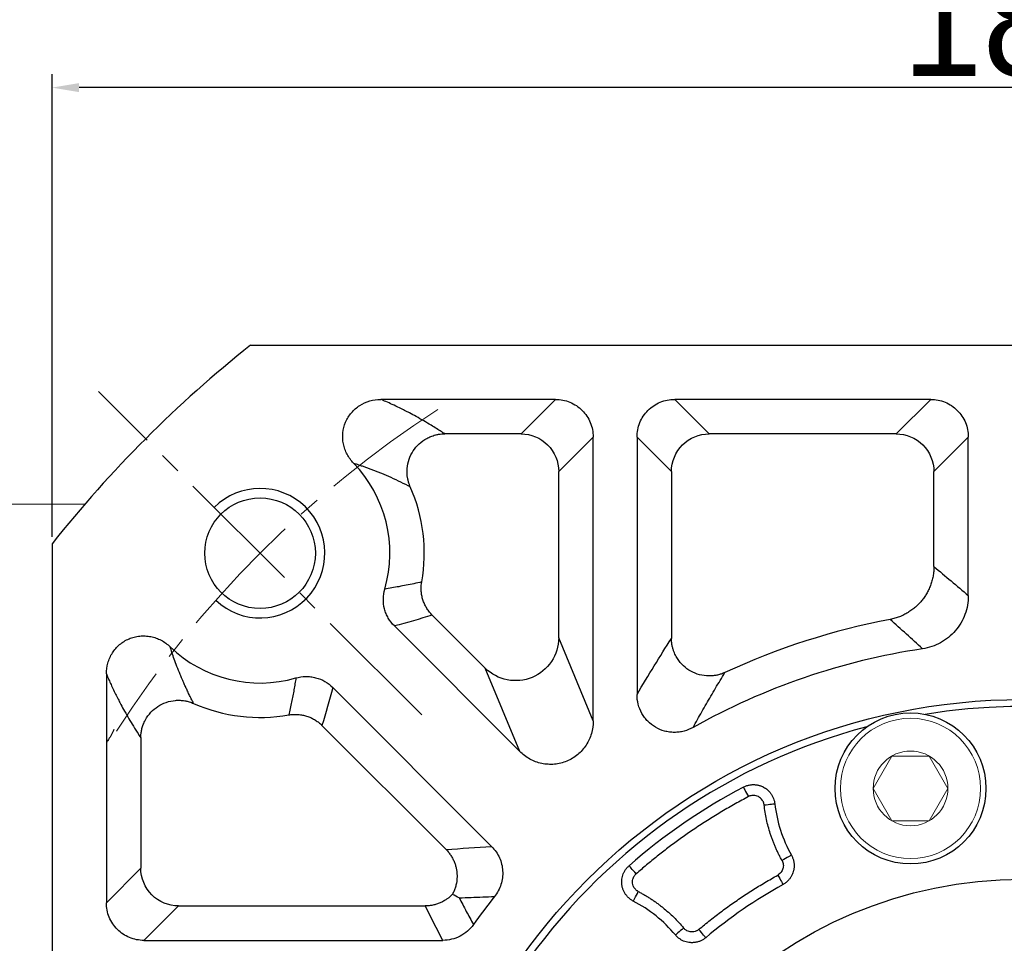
# Model space of a CAD drawing. Header units: millimetres. Extents: x 225 to 1476, y 239 to 1123.
# Tile 7 of 18: x 352 to 444, y 837 to 923. Entities that reach past the tile are written whole.
import ezdxf

# ---------------------------------------------------------------- set-up
doc = ezdxf.new("R2010")
doc.units = ezdxf.units.MM
doc.linetypes.add('点画线', pattern=[18, 12, -2, 2, -2])
for name, color, linetype, lineweight in [('7中心线层', 7, '点画线', 18), ('尺寸线', 1, 'Continuous', 18), ('标注线', 3, 'Continuous', 15), ('粗实线', 7, 'Continuous', 40), ('细实线', 211, 'Continuous', 18)]:
    doc.layers.add(name, color=color, linetype=linetype, lineweight=lineweight)
doc.styles.add('工程字', font='gbenor.shx', dxfattribs={"bigfont": 'gbcbig.shx'})
doc.dimstyles.new('ISO-25', dxfattribs={"dimtxt": 2.5, "dimasz": 2.5, "dimexe": 1.25, "dimexo": 0.625, "dimtad": 1, "dimtxsty": 'Standard', "dimcen": 2.5, "dimadec": 0, "dimazin": 0, "dimtfac": 1, "dimtmove": 0, "dimatfit": 3, "dimfxl": 1, "dimarcsym": 0})
doc.dimstyles.new('ISO-25-1', dxfattribs={"dimtxt": 9, "dimasz": 3.5, "dimexe": 1.25, "dimexo": 1, "dimgap": 1.5, "dimtad": 1, "dimtoh": 1, "dimtxsty": '工程字', "dimcen": 2, "dimadec": 0, "dimazin": 0, "dimtfac": 1, "dimtmove": 0, "dimatfit": 3, "dimfxl": 1, "dimarcsym": 0})

# ---------------------------------------------------------------- blocks, each defined once
blk = doc.blocks.new('*D95')
at = {"layer": 'Defpoints', "color": 0}
for p in [(521.282, 867.728), (369.608, 737.363)]:
    blk.add_point(p, dxfattribs=at)
at = {"layer": '标注线', "color": 0, "lineweight": -2}
for p, q in [((445.445, 800.545), (445.445, 804.545)), ((443.445, 802.545), (447.445, 802.545)), ((334.146, 706.883), (366.954, 735.081)), ((307.389, 706.883), (334.146, 706.883))]:
    blk.add_line(p, q, dxfattribs=at)
at = {"layer": '标注线', "color": 0}
blk.add_solid([(367.334, 734.639), (366.573, 735.524), (369.608, 737.363)], dxfattribs=at)
at = {"layer": '标注线', "color": 0, "insert": (317.517, 712.883), "char_height": 9, "attachment_point": 5, "style": '工程字'}
blk.add_mtext('∅200', dxfattribs=at)
blk = doc.blocks.new('*D96')
at = {"layer": 'Defpoints', "color": 0}
for p in [(525.257, 885.34), (365.632, 719.75)]:
    blk.add_point(p, dxfattribs=at)
at = {"layer": '尺寸线', "color": 0, "lineweight": -2}
for p, q in [((544.175, 904.964), (527.686, 887.86)), ((570.932, 904.964), (544.175, 904.964)), ((445.445, 800.545), (445.445, 804.545)), ((443.445, 802.545), (447.445, 802.545))]:
    blk.add_line(p, q, dxfattribs=at)
at = {"layer": '尺寸线', "color": 0}
blk.add_solid([(527.266, 888.265), (528.106, 887.455), (525.257, 885.34)], dxfattribs=at)
at = {"layer": '尺寸线', "color": 0, "lineweight": 25, "insert": (560.804, 910.964), "char_height": 9, "attachment_point": 5, "style": '工程字'}
blk.add_mtext('∅230{}{{\\H0.7x;}{}}', dxfattribs=at)
blk = doc.blocks.new('*D97')
at = {"layer": 'Defpoints', "color": 0}
for p in [(355.445, 916.404), (355.445, 874.134), (535.445, 874.134)]:
    blk.add_point(p, dxfattribs=at)
at = {"layer": '标注线', "color": 0, "lineweight": -2}
for p, q in [((355.445, 874.759), (355.445, 917.654)), ((535.445, 874.759), (535.445, 917.654)), ((532.945, 916.404), (357.945, 916.404))]:
    blk.add_line(p, q, dxfattribs=at)
at = {"layer": '标注线', "color": 0}
for points in [[(357.945, 916.821), (357.945, 915.987), (355.445, 916.404)], [(532.945, 915.987), (532.945, 916.821), (535.445, 916.404)]]:
    blk.add_solid(points, dxfattribs=at)
at = {"layer": '标注线', "color": 0, "insert": (445.445, 922.404), "char_height": 10, "attachment_point": 5}
blk.add_mtext('180', dxfattribs=at)

msp = doc.modelspace()

# ---------------------------------------------------------------- linework, layer by layer
msp.add_open_spline([(361.1837, 856.927), (361.0567, 856.6117), (360.8377, 856.201), (360.5502, 855.7874), (360.4796, 855.6913)], degree=3, knots=[0, 0, 0, 0, 0.12614973, 0.16435051, 0.16435051, 0.16435051, 0.16435051])
at = {"layer": '7中心线层'}
msp.add_line((389.7222, 858.268), (359.7463, 888.2439), dxfattribs=at)
msp.add_arc((445.4449, 802.5452), 100, 122.832642, 147.167358, dxfattribs=at)
at = {"layer": '标注线'}
msp.add_line((349.4443, 877.7949), (358.4823, 877.7949), dxfattribs=at)
at = {"layer": '粗实线', "color": 0, "lineweight": 30}
for p, q in [((373.8558, 892.5452), (517.034, 892.5452)), ((355.4449, 874.1343), (355.4449, 730.9561))]:
    msp.add_line(p, q, dxfattribs=at)
for centre, radius in [((374.7342, 873.2559), 5.125), ((445.4449, 802.5452), 57.15), ((435.0493, 851.4526), 7), ((445.4449, 802.5452), 40.5)]:
    msp.add_circle(centre, radius, dxfattribs=at)
for radius, start, end in [(115, 128.49995, 141.50005), (56.5, 35.800973, 99.199034), (56.5, 104.800972, 144.199032)]:
    msp.add_arc((445.4449, 802.5452), radius, start, end, dxfattribs=at)
at = {"layer": '细实线', "color": 0, "lineweight": -3}
for p, q in [((402.1275, 887.5105), (385.9244, 887.5105)), ((402.1275, 887.5105), (398.9359, 884.3188)), ((436.9186, 887.5105), (413.18, 887.5105)), ((413.18, 887.5105), (416.3716, 884.3188)), ((436.9186, 887.5105), (433.727, 884.3188)), ((398.9359, 884.3188), (391.8524, 884.3188)), ((405.619, 884.019), (402.4273, 880.8274)), ((405.619, 857.7105), (405.619, 884.019)), ((409.6885, 884.019), (409.6885, 860.1511)), ((409.6885, 884.019), (412.8801, 880.8274)), ((433.727, 884.3188), (416.3716, 884.3188)), ((440.4101, 884.019), (437.2185, 880.8274)), ((440.4101, 869.3198), (440.4101, 884.019)), ((402.4273, 865.4158), (402.4273, 880.8274)), ((412.8801, 880.8274), (412.8801, 865.3613)), ((437.2185, 872.0138), (437.2185, 880.8274)), ((390.6913, 867.5185), (395.6155, 862.5942)), ((387.1856, 866.5105), (398.8072, 854.889)), ((405.619, 857.7105), (402.4273, 865.4158)), ((360.4796, 862.0657), (360.4796, 840.8626)), ((398.8072, 854.889), (395.6155, 862.5942)), ((396.2086, 846.0755), (381.4796, 860.8045)), ((391.9809, 845.7895), (380.4716, 857.2988)), ((363.6713, 856.1378), (363.6713, 844.0543)), ((360.4796, 840.8626), (363.6713, 844.0543)), ((363.9711, 837.3711), (367.1627, 840.5628)), ((367.1627, 840.5628), (390.0543, 840.5628)), ((363.9711, 837.3711), (391.6746, 837.3711))]:
    msp.add_line(p, q, dxfattribs=at)
at = {"layer": '细实线'}
for points in [[(431.5843, 851.4526), (433.3164, 854.4526), (436.7822, 854.4526), (438.5143, 851.4526)], [(431.5843, 851.4526), (433.3164, 848.4526), (436.7822, 848.4526), (438.5143, 851.4526)]]:
    msp.add_lwpolyline(points, dxfattribs=at)
at = {"layer": '细实线', "color": 0, "lineweight": -3, "flags": 128}
for points in [[(419.5487, 851.575), (419.5598, 851.5541), (419.5877, 851.5011), (419.6316, 851.4181), (419.6897, 851.308), (419.76, 851.175), (419.8397, 851.024), (419.926, 850.8607), (420.0156, 850.691)], [(421.4758, 849.9196), (421.6654, 849.941), (421.8481, 849.9617), (422.017, 849.9808), (422.1661, 849.9976), (422.2898, 850.0116), (422.3836, 850.0222), (422.444, 850.029), (422.4689, 850.0318)], [(424.0012, 845.27), (423.9794, 845.2578), (423.9263, 845.2281), (423.8439, 845.182), (423.7353, 845.1212), (423.6044, 845.048), (423.456, 844.9649), (423.2956, 844.8752), (423.1291, 844.782)], [(409.61, 843.5394), (409.4837, 843.6839), (409.3621, 843.823), (409.2497, 843.9515), (409.1507, 844.0648), (409.0688, 844.1585), (409.007, 844.2292), (408.9676, 844.2743), (408.952, 844.292)], [(422.7422, 843.4203), (422.8349, 843.2535), (422.9241, 843.0928), (423.0067, 842.9441), (423.0795, 842.813), (423.1399, 842.7042), (423.1858, 842.6216), (423.2153, 842.5685), (423.2275, 842.5466)], [(409.3462, 841.0128), (409.3577, 841.035), (409.3858, 841.089), (409.4293, 841.1728), (409.4867, 841.2832), (409.5558, 841.4164), (409.6342, 841.5673), (409.7189, 841.7304), (409.8068, 841.8997)], [(414.0107, 838.5151), (413.8641, 838.3931), (413.7228, 838.2755), (413.5921, 838.1667), (413.4768, 838.0708), (413.3811, 837.9911), (413.3086, 837.9308), (413.2618, 837.8918), (413.2426, 837.8758)], [(416.0624, 837.6222), (416.0463, 837.6414), (416.0073, 837.688), (415.9467, 837.7604), (415.8667, 837.8558), (415.7704, 837.9708), (415.6612, 838.1011), (415.5432, 838.242), (415.4207, 838.3883)]]:
    msp.add_lwpolyline(points, dxfattribs=at)
at = {"layer": '细实线'}
for radius in [6.5, 3.465]:
    msp.add_circle((435.0493, 851.4526), radius, dxfattribs=at)
at = {"layer": '细实线', "color": 0, "lineweight": -3}
for centre, radius, start, end in [((374.7342, 873.2559), 12.0348, 343.973934, 43.880907), ((374.7342, 873.2559), 15.2264, 349.915856, 23.860062), ((445.4449, 802.5452), 65.7264, 100.770049, 114.836217), ((374.7342, 873.2559), 12.0348, 226.113509, 286.026041), ((445.4449, 802.5452), 62.5348, 98.536128, 119.253077), ((374.7342, 873.2559), 15.2264, 246.14091, 280.084121), ((445.4449, 802.5452), 55.4484, 117.841768, 131.158238), ((435.0493, 851.4526), 12.6604, 186.443678, 209.23162), ((445.4449, 802.5452), 45.7572, 119.048523, 129.951483), ((445.4449, 802.5452), 62.5348, 141.545288, 144.525837), ((403.5114, 829.7772), 12.6604, 39.768384, 62.556326)]:
    msp.add_arc(centre, radius, start, end, dxfattribs=at)
at = {"layer": '细实线', "color": 0, "lineweight": -2}
msp.add_arc((374.7342, 873.2559), 6, 226.719135, 134.999945, dxfattribs=at)
at = {"layer": '细实线', "color": 0, "lineweight": -3}
for points, knots in [([(383.4089, 881.5977), (383.1688, 881.8457), (382.9685, 882.1209), (382.7282, 882.5751), (382.6582, 882.734), (382.5437, 883.0558), (382.4984, 883.2199), (382.4317, 883.5543), (382.4103, 883.726), (382.3935, 884.0696), (382.3979, 884.2402), (382.4491, 884.7487), (382.536, 885.088), (382.7362, 885.559), (382.8145, 885.7107), (382.9946, 886.0031), (383.0967, 886.1437), (383.3177, 886.4044), (383.4374, 886.5259), (383.6949, 886.7511), (383.8339, 886.8555), (384.2666, 887.1332), (384.5798, 887.2748), (385.2412, 887.4652), (385.5791, 887.5118), (385.9244, 887.5105)], [0, 0, 0, 0, 0.125, 0.125, 0.1875, 0.1875, 0.25, 0.25, 0.3125, 0.3125, 0.375, 0.375, 0.5, 0.5, 0.5625, 0.5625, 0.625, 0.625, 0.6875, 0.6875, 0.75, 0.75, 0.875, 0.875, 1, 1, 1, 1]), ([(391.8524, 884.3189), (391.7441, 884.3891), (391.4989, 884.5483), (391.0789, 884.8149), (390.3306, 885.2778), (389.4985, 885.7634), (388.5091, 886.2954), (387.7703, 886.6702), (387.0307, 887.0214), (386.4452, 887.2865), (386.0822, 887.4426), (385.9244, 887.5105)], [0, 0, 0, 0, 0.065854, 0.1491911, 0.2500123, 0.5000169, 0.6050449, 0.7500024, 0.8525939, 0.9359237, 1, 1, 1, 1]), ([(402.1275, 887.5105), (402.3582, 887.5108), (402.5851, 887.4888), (403.0316, 887.4013), (403.2535, 887.3349), (403.677, 887.1606), (403.8778, 887.0538), (404.2577, 886.801), (404.4377, 886.6536), (404.7602, 886.3314), (404.9048, 886.1555), (405.1599, 885.7736), (405.2682, 885.5701), (405.4418, 885.1495), (405.5083, 884.9295), (405.5972, 884.4779), (405.6193, 884.2497), (405.619, 884.019)], [0, 0, 0, 0, 0.125, 0.125, 0.25, 0.25, 0.375, 0.375, 0.5, 0.5, 0.625, 0.625, 0.75, 0.75, 0.875, 0.875, 1, 1, 1, 1]), ([(409.6885, 884.019), (409.6881, 884.2497), (409.7102, 884.4766), (409.7976, 884.9231), (409.8641, 885.145), (410.0383, 885.5685), (410.1452, 885.7693), (410.398, 886.1492), (410.5454, 886.3292), (410.8676, 886.6517), (411.0435, 886.7963), (411.4254, 887.0514), (411.6289, 887.1598), (412.0495, 887.3333), (412.2694, 887.3998), (412.721, 887.4888), (412.9493, 887.5108), (413.18, 887.5105)], [0, 0, 0, 0, 0.125, 0.125, 0.25, 0.25, 0.375, 0.375, 0.5, 0.5, 0.625, 0.625, 0.75, 0.75, 0.875, 0.875, 1, 1, 1, 1]), ([(436.9186, 887.5105), (437.1493, 887.5108), (437.3762, 887.4888), (437.8227, 887.4013), (438.0447, 887.3349), (438.4682, 887.1606), (438.669, 887.0538), (439.0489, 886.801), (439.2288, 886.6536), (439.5513, 886.3314), (439.696, 886.1555), (439.9511, 885.7736), (440.0594, 885.5701), (440.2329, 885.1495), (440.2994, 884.9295), (440.3884, 884.4779), (440.4105, 884.2497), (440.4101, 884.019)], [0, 0, 0, 0, 0.125, 0.125, 0.25, 0.25, 0.375, 0.375, 0.5, 0.5, 0.625, 0.625, 0.75, 0.75, 0.875, 0.875, 1, 1, 1, 1]), ([(388.6593, 879.4151), (388.6409, 879.4586), (388.6037, 879.5466), (388.5542, 879.6828), (388.5101, 879.8202), (388.4589, 880.007), (388.3705, 880.4301), (388.3425, 881.1156), (388.5238, 881.9698), (388.906, 882.748), (389.4637, 883.4115), (390.05, 883.8343), (390.5771, 884.0817), (390.9469, 884.2027), (391.2846, 884.2739), (391.5712, 884.3112), (391.7599, 884.3163), (391.8524, 884.3189)], [0, 0, 0, 0, 0.0205309, 0.0415011, 0.0629065, 0.0831418, 0.1255598, 0.2504065, 0.3774842, 0.500359, 0.6225256, 0.7497298, 0.8101816, 0.8747161, 0.9180617, 0.9598395, 1, 1, 1, 1]), ([(398.9359, 884.3189), (399.8515, 884.3163), (400.7558, 883.9392), (402.0476, 882.6473), (402.4248, 881.7431), (402.4273, 880.8274)], [0, 0, 0, 0, 0.5, 0.5, 1, 1, 1, 1]), ([(412.8801, 880.8274), (412.8827, 881.7431), (413.2598, 882.6473), (414.5516, 883.9392), (415.4559, 884.3163), (416.3716, 884.3188)], [0, 0, 0, 0, 0.5, 0.5, 1, 1, 1, 1]), ([(433.727, 884.3188), (434.6427, 884.3163), (435.547, 883.9392), (436.8388, 882.6473), (437.216, 881.7431), (437.2185, 880.8274)], [0, 0, 0, 0, 0.5, 0.5, 1, 1, 1, 1]), ([(383.409, 881.5984), (383.5152, 881.565), (383.7306, 881.4972), (384.0482, 881.3921), (384.368, 881.2824), (384.6889, 881.1681), (385.0114, 881.0491), (385.3353, 880.9254), (385.6607, 880.797), (386.1799, 880.5853), (386.8891, 880.2783), (387.782, 879.8625), (388.361, 879.5672), (388.6593, 879.4151)], [0, 0, 0, 0, 0.050936, 0.1033911, 0.1573662, 0.2128616, 0.2698779, 0.3284157, 0.3884753, 0.4500571, 0.6219123, 0.805225, 1, 1, 1, 1]), ([(437.2185, 872.0138), (437.2174, 871.9389), (437.2152, 871.789), (437.1991, 871.5647), (437.1737, 871.3415), (437.1382, 871.1201), (437.093, 870.9013), (437.0383, 870.6858), (436.9746, 870.4742), (436.9021, 870.2672), (436.8214, 870.0654), (436.7329, 869.8692), (436.6372, 869.6792), (436.5349, 869.4957), (436.4265, 869.3191), (436.3126, 869.1497), (436.1939, 868.9877), (436.0287, 868.7801), (435.8045, 868.5304), (435.5064, 868.2481), (435.1768, 867.9845), (434.8179, 867.7446), (434.4328, 867.533), (434.0254, 867.3548), (433.6013, 867.2099), (433.309, 867.1459), (433.1627, 867.1139)], [0, 0, 0, 0, 0.0326128, 0.0652406, 0.0978402, 0.1303684, 0.162782, 0.1950383, 0.2270955, 0.2589126, 0.2904503, 0.3216706, 0.3525373, 0.3830162, 0.4130751, 0.4426843, 0.4718161, 0.5004454, 0.5581084, 0.6176725, 0.6789089, 0.7415537, 0.8053121, 0.8698646, 0.9348752, 1, 1, 1, 1]), ([(389.7254, 870.5899), (389.4841, 870.5355), (389.0094, 870.4287), (388.3043, 870.2831), (387.6192, 870.152), (386.9544, 870.0348), (386.5163, 869.9668), (386.3012, 869.9334)], [0, 0, 0, 0, 0.2138071, 0.4207108, 0.6207109, 0.8138074, 1, 1, 1, 1]), ([(390.6913, 867.5185), (390.6471, 867.5642), (390.5583, 867.6561), (390.4343, 867.8038), (390.3168, 867.9593), (390.2075, 868.1227), (390.1067, 868.2932), (390.0153, 868.4702), (389.9339, 868.6529), (389.8628, 868.8404), (389.8026, 869.0318), (389.7536, 869.2262), (389.7158, 869.4226), (389.6895, 869.6201), (389.6745, 869.8175), (389.6706, 870.0141), (389.6779, 870.2088), (389.6951, 870.4009), (389.7153, 870.5271), (389.7254, 870.5899)], [0, 0, 0, 0, 0.056964, 0.1146057, 0.1728478, 0.2316079, 0.2907988, 0.3503289, 0.4101038, 0.4700262, 0.5299979, 0.5899197, 0.6496932, 0.7092214, 0.7684095, 0.8271663, 0.8854044, 0.9430414, 1, 1, 1, 1]), ([(387.1856, 866.5105), (386.965, 866.7309), (386.7782, 866.9754), (386.5477, 867.3774), (386.479, 867.5183), (386.3624, 867.8047), (386.314, 867.9508), (386.1985, 868.3974), (386.1609, 868.7104), (386.1698, 869.3261), (386.215, 869.6337), (386.3012, 869.9334)], [0, 0, 0, 0, 0.25, 0.25, 0.375, 0.375, 0.5, 0.5, 0.75, 0.75, 1, 1, 1, 1]), ([(440.4101, 869.3198), (440.4104, 869.0215), (440.3843, 868.7277), (440.2813, 868.1487), (440.2039, 867.8621), (439.9976, 867.3039), (439.871, 867.0379), (439.5725, 866.5309), (439.399, 866.2881), (439.0117, 865.8383), (438.8004, 865.6332), (438.3434, 865.262), (438.0949, 865.0945), (437.5762, 864.8089), (437.3068, 864.6905), (436.7485, 864.5018), (436.4577, 864.4313), (436.1627, 864.3873)], [0, 0, 0, 0, 0.125, 0.125, 0.25, 0.25, 0.375, 0.375, 0.5, 0.5, 0.625, 0.625, 0.75, 0.75, 0.875, 0.875, 1, 1, 1, 1]), ([(360.4796, 862.0657), (360.4783, 862.4109), (360.5249, 862.748), (360.6667, 863.2419), (360.7265, 863.4049), (360.8672, 863.7161), (360.9483, 863.8657), (361.1323, 864.1528), (361.236, 864.2914), (361.462, 864.5505), (361.5835, 864.6703), (361.9729, 865.0011), (362.2707, 865.1853), (362.7414, 865.386), (362.9029, 865.441), (363.2354, 865.5269), (363.4064, 865.5574), (363.7464, 865.592), (363.9168, 865.5966), (364.2585, 865.5803), (364.4311, 865.5592), (364.7672, 865.4926), (364.9316, 865.4473), (365.2531, 865.3331), (365.4113, 865.2638), (365.8675, 865.0229), (366.1433, 864.8223), (366.3913, 864.5823)], [0, 0, 0, 0, 0.125, 0.125, 0.1875, 0.1875, 0.25, 0.25, 0.3125, 0.3125, 0.375, 0.375, 0.5, 0.5, 0.5625, 0.5625, 0.625, 0.625, 0.6875, 0.6875, 0.75, 0.75, 0.8125, 0.8125, 0.875, 0.875, 1, 1, 1, 1]), ([(402.4273, 865.4158), (402.4228, 864.6335), (402.1829, 863.8555), (401.3108, 862.5583), (400.6803, 862.0424), (399.2362, 861.4442), (398.4255, 861.3632), (396.8916, 861.6638), (396.1719, 862.0443), (395.6155, 862.5942)], [0, 0, 0, 0, 0.25, 0.25, 0.5, 0.5, 0.75, 0.75, 1, 1, 1, 1]), ([(417.8381, 862.1927), (417.7818, 862.168), (417.6703, 862.119), (417.5002, 862.0574), (417.3311, 862.0051), (417.164, 861.9626), (417.0003, 861.9293), (416.8409, 861.9046), (416.687, 861.8878), (416.5394, 861.8782), (416.3991, 861.8748), (416.2665, 861.8768), (415.8863, 861.8964), (415.2686, 862.019), (414.4794, 862.396), (413.8046, 862.9533), (413.4111, 863.4924), (413.2022, 863.9035), (413.1008, 864.1437), (413.0108, 864.4137), (412.9396, 864.7106), (412.8908, 865.0294), (412.8837, 865.2492), (412.8801, 865.3613)], [0, 0, 0, 0, 0.0264511, 0.0524332, 0.0778464, 0.102594, 0.1265835, 0.1497274, 0.1719444, 0.1931595, 0.2133045, 0.2323181, 0.2501458, 0.3770219, 0.4996707, 0.6223584, 0.7494619, 0.7830831, 0.820552, 0.8614786, 0.9053956, 0.9517666, 1, 1, 1, 1]), ([(368.5753, 859.3307), (368.5014, 859.4741), (368.3594, 859.7497), (368.1579, 860.1573), (367.9753, 860.5381), (367.8112, 860.8913), (367.6651, 861.215), (367.5365, 861.5078), (367.4251, 861.7679), (367.2548, 862.1742), (367.0363, 862.7186), (366.7822, 863.404), (366.5714, 864.0136), (366.4474, 864.4053), (366.3913, 864.5823)], [0, 0, 0, 0, 0.0942109, 0.1811412, 0.2607931, 0.3331688, 0.398271, 0.4561019, 0.506664, 0.5499593, 0.6897245, 0.8113105, 0.9147314, 1, 1, 1, 1]), ([(360.4796, 862.0657), (360.529, 861.9505), (360.639, 861.6941), (360.821, 861.2848), (361.0367, 860.8154), (361.3462, 860.1681), (361.6952, 859.4801), (362.2272, 858.4908), (362.7591, 857.5799), (363.2922, 856.7233), (363.5589, 856.3113), (363.6713, 856.1378)], [0, 0, 0, 0, 0.046649, 0.1038687, 0.1716539, 0.2500013, 0.3953904, 0.4999861, 0.7499886, 0.8946549, 1, 1, 1, 1]), ([(414.8861, 857.1049), (415.0209, 857.3472), (415.2923, 857.8349), (415.7026, 858.56), (416.1185, 859.2863), (416.5402, 860.0131), (416.9677, 860.7404), (417.4008, 861.4688), (417.6918, 861.9505), (417.8381, 862.1927)], [0, 0, 0, 0, 0.1375627, 0.2768898, 0.4179816, 0.5608383, 0.7054601, 0.8518473, 1, 1, 1, 1]), ([(378.0567, 861.6889), (378.0291, 861.5102), (377.9731, 861.1472), (377.8785, 860.5975), (377.7745, 860.0335), (377.66, 859.4557), (377.5356, 858.8639), (377.4458, 858.4663), (377.4002, 858.2648)], [0, 0, 0, 0, 0.1546811, 0.3141565, 0.4784262, 0.6474901, 0.821348, 1, 1, 1, 1]), ([(378.0567, 861.6889), (378.3564, 861.7751), (378.6608, 861.8201), (379.1241, 861.827), (379.2807, 861.8189), (379.5877, 861.7822), (379.7389, 861.7537), (380.1856, 861.6385), (380.4777, 861.5197), (381.012, 861.2137), (381.2592, 861.0251), (381.4796, 860.8045)], [0, 0, 0, 0, 0.25, 0.25, 0.375, 0.375, 0.5, 0.5, 0.75, 0.75, 1, 1, 1, 1]), ([(414.8861, 857.1049), (414.6191, 856.9545), (414.3389, 856.841), (413.8992, 856.725), (413.7481, 856.6954), (413.4462, 856.6566), (413.2952, 856.6471), (412.9932, 856.6477), (412.8421, 856.6579), (412.5399, 856.6984), (412.3891, 856.729), (411.9503, 856.8486), (411.6694, 856.9664), (411.1416, 857.2755), (410.9029, 857.4613), (410.5826, 857.7867), (410.482, 857.9035), (410.2994, 858.1462), (410.2167, 858.2728), (409.9936, 858.668), (409.878, 858.9554), (409.7263, 859.541), (409.6878, 859.8446), (409.6885, 860.1511)], [0, 0, 0, 0, 0.125, 0.125, 0.1875, 0.1875, 0.25, 0.25, 0.3125, 0.3125, 0.375, 0.375, 0.5, 0.5, 0.625, 0.625, 0.6875, 0.6875, 0.75, 0.75, 0.875, 0.875, 1, 1, 1, 1]), ([(363.6713, 856.1378), (363.6723, 856.1928), (363.6743, 856.3043), (363.6875, 856.4731), (363.709, 856.6451), (363.7399, 856.8197), (363.7961, 857.0647), (363.9022, 857.3974), (364.1462, 857.9268), (364.5793, 858.5274), (365.2432, 859.0848), (366.0211, 859.4666), (366.7365, 859.618), (367.3192, 859.6296), (367.6431, 859.596), (367.8533, 859.5578), (367.9946, 859.528), (368.1743, 859.4806), (368.3803, 859.4128), (368.5135, 859.3567), (368.5753, 859.3307)], [0, 0, 0, 0, 0.0239036, 0.0483962, 0.0734705, 0.0991155, 0.1253173, 0.182502, 0.250246, 0.3775082, 0.4998473, 0.6223416, 0.7494487, 0.813243, 0.8745591, 0.8903517, 0.905945, 0.9373571, 0.970969, 1, 1, 1, 1]), ([(377.4002, 858.2648), (377.463, 858.2748), (377.5892, 858.295), (377.7813, 858.3122), (377.976, 858.3195), (378.1726, 858.3157), (378.3701, 858.3007), (378.5675, 858.2743), (378.7639, 858.2366), (378.9583, 858.1875), (379.1497, 858.1273), (379.3372, 858.0563), (379.5199, 857.9748), (379.6969, 857.8834), (379.8674, 857.7827), (380.0308, 857.6733), (380.1863, 857.5559), (380.334, 857.4318), (380.4259, 857.343), (380.4716, 857.2988)], [0, 0, 0, 0, 0.0569585, 0.1145953, 0.1728333, 0.23159, 0.2907781, 0.3503061, 0.4100796, 0.4700014, 0.5299731, 0.5898956, 0.6496705, 0.7092007, 0.7683916, 0.8271518, 0.885394, 0.9430358, 1, 1, 1, 1]), ([(405.619, 857.7105), (405.6204, 857.3127), (405.5661, 856.9242), (405.4012, 856.3552), (405.3316, 856.1676), (405.1682, 855.8097), (405.0739, 855.6377), (404.8601, 855.3078), (404.7394, 855.1486), (404.4772, 854.852), (404.3362, 854.715), (403.8845, 854.3372), (403.5394, 854.128), (402.9948, 853.9022), (402.808, 853.8407), (402.4232, 853.7459), (402.2262, 853.7131), (401.8343, 853.6779), (401.6378, 853.6751), (401.2439, 853.699), (401.0453, 853.7261), (400.6596, 853.8083), (400.471, 853.8633), (400.1022, 854.0008), (399.9207, 854.084), (399.4008, 854.3701), (399.0875, 854.6067), (398.8072, 854.889)], [0, 0, 0, 0, 0.125, 0.125, 0.1875, 0.1875, 0.25, 0.25, 0.3125, 0.3125, 0.375, 0.375, 0.5, 0.5, 0.5625, 0.5625, 0.625, 0.625, 0.6875, 0.6875, 0.75, 0.75, 0.8125, 0.8125, 0.875, 0.875, 1, 1, 1, 1]), ([(419.5487, 851.575), (419.5924, 851.5968), (419.6796, 851.6405), (419.8161, 851.6936), (419.9553, 851.7372), (420.0964, 851.7702), (420.2377, 851.7926), (420.3778, 851.8048), (420.5155, 851.8071), (420.6495, 851.8003), (420.7786, 851.7851), (420.9021, 851.7625), (421.0192, 851.7335), (421.1293, 851.6992), (421.2321, 851.6608), (421.3274, 851.6192), (421.4499, 851.5582), (421.6017, 851.4676), (421.7795, 851.3334), (421.9499, 851.1711), (422.1061, 850.9815), (422.2416, 850.7676), (422.35, 850.534), (422.4302, 850.2873), (422.456, 850.1168), (422.4689, 850.0318)], [0, 0, 0, 0, 0.0376593, 0.0753716, 0.1129692, 0.1502824, 0.1871426, 0.223386, 0.2588565, 0.2934085, 0.326909, 0.3592395, 0.3902961, 0.4199906, 0.4482498, 0.475015, 0.5002409, 0.5539064, 0.6112866, 0.6719238, 0.7352286, 0.8004957, 0.8669342, 0.9337108, 1, 1, 1, 1]), ([(420.0156, 850.691), (419.8087, 850.5807), (419.3949, 850.3602), (418.7798, 850.0194), (418.1691, 849.6713), (417.5632, 849.3154), (416.9619, 848.9516), (416.3653, 848.5802), (415.7735, 848.2009), (415.1863, 847.8138), (414.4487, 847.3139), (413.5672, 846.6929), (412.5499, 845.9403), (411.5509, 845.1641), (410.5686, 844.3662), (409.9296, 843.8151), (409.61, 843.5394)], [0, 0, 0, 0, 0.055595, 0.1111586, 0.1667, 0.2222287, 0.2777538, 0.3332845, 0.3888303, 0.4444003, 0.5000038, 0.6000502, 0.7000189, 0.7999641, 0.8999397, 1, 1, 1, 1]), ([(421.4758, 849.9196), (421.4713, 849.952), (421.4623, 850.0164), (421.4372, 850.1103), (421.4037, 850.201), (421.361, 850.2882), (421.2846, 850.4123), (421.1558, 850.5607), (420.9545, 850.6994), (420.7264, 850.788), (420.5097, 850.8133), (420.3211, 850.7984), (420.1625, 850.7604), (420.0648, 850.7143), (420.0156, 850.691)], [0, 0, 0, 0, 0.0505431, 0.1003577, 0.1499227, 0.1997244, 0.2502421, 0.3749509, 0.4999368, 0.6245535, 0.749608, 0.8333917, 0.9161068, 1, 1, 1, 1]), ([(423.1291, 844.782), (423.0744, 844.8814), (422.9651, 845.0799), (422.8108, 845.3825), (422.6636, 845.6883), (422.5244, 845.9975), (422.3929, 846.3101), (422.2691, 846.6261), (422.153, 846.9454), (422.0089, 847.3752), (421.8486, 847.9184), (421.6898, 848.5785), (421.5617, 849.2455), (421.5045, 849.6947), (421.4758, 849.9196)], [0, 0, 0, 0, 0.0626269, 0.1251408, 0.1875804, 0.2499844, 0.3123915, 0.3748405, 0.4373702, 0.500019, 0.6251505, 0.7499844, 0.8748308, 1, 1, 1, 1]), ([(391.9809, 845.7895), (392.023, 845.746), (392.107, 845.659), (392.2242, 845.5206), (392.3341, 845.3772), (392.436, 845.2289), (392.5295, 845.0766), (392.6144, 844.9211), (392.6906, 844.7632), (392.758, 844.6037), (392.8167, 844.4433), (392.8667, 844.2829), (392.9083, 844.1231), (392.9418, 843.9646), (392.9891, 843.6751), (393.0148, 843.2459), (392.9639, 842.7433), (392.8595, 842.3136), (392.7345, 841.9592), (392.6219, 841.7391), (392.5663, 841.6304)], [0, 0, 0, 0, 0.040331, 0.0806162, 0.1207805, 0.160749, 0.2004483, 0.2398064, 0.2787538, 0.3172242, 0.3551545, 0.3924857, 0.429163, 0.4651362, 0.5003598, 0.6245233, 0.7502811, 0.8353599, 0.9187369, 1, 1, 1, 1]), ([(396.2086, 846.0755), (396.5099, 845.7743), (396.7563, 845.4178), (397.0176, 844.8359), (397.0871, 844.6332), (397.1869, 844.2236), (397.2179, 844.0159), (397.2419, 843.5946), (397.2343, 843.3802), (397.1812, 842.9628), (397.1359, 842.7576), (396.9434, 842.1527), (396.7389, 841.7689), (396.4739, 841.4353)], [0, 0, 0, 0, 0.25, 0.25, 0.375, 0.375, 0.5, 0.5, 0.625, 0.625, 0.75, 0.75, 1, 1, 1, 1]), ([(423.1291, 844.782), (423.1433, 844.7548), (423.1725, 844.6993), (423.2069, 844.6092), (423.234, 844.5123), (423.258, 844.3719), (423.2589, 844.2047), (423.2224, 844.0159), (423.1546, 843.8398), (423.0479, 843.6723), (422.9081, 843.525), (422.7968, 843.4548), (422.7422, 843.4203)], [0, 0, 0, 0, 0.0585787, 0.1197659, 0.1836866, 0.2504875, 0.3913385, 0.499976, 0.6160907, 0.7495686, 0.8769795, 1, 1, 1, 1]), ([(424.0012, 845.27), (424.0229, 845.2293), (424.0664, 845.1477), (424.1206, 845.0202), (424.1663, 844.8898), (424.2026, 844.7573), (424.2295, 844.6239), (424.2471, 844.4907), (424.2557, 844.3587), (424.2556, 844.229), (424.2474, 844.1025), (424.2317, 843.98), (424.2092, 843.8621), (424.1706, 843.7091), (424.1041, 843.5187), (423.9934, 843.294), (423.8487, 843.0758), (423.6705, 842.873), (423.4638, 842.6907), (423.3064, 842.5947), (423.2275, 842.5466)], [0, 0, 0, 0, 0.0440504, 0.0881354, 0.1321063, 0.1758146, 0.219114, 0.2618628, 0.3039266, 0.3451796, 0.3855067, 0.4248043, 0.4629813, 0.4999594, 0.5752435, 0.6549497, 0.7382993, 0.8243336, 0.9119565, 1, 1, 1, 1]), ([(367.1627, 840.5628), (366.2471, 840.5653), (365.3428, 840.9425), (364.051, 842.2343), (363.6738, 843.1386), (363.6713, 844.0543)], [0, 0, 0, 0, 0.5, 0.5, 1, 1, 1, 1]), ([(409.3462, 841.0128), (409.3033, 841.0363), (409.2171, 841.0835), (409.0946, 841.1663), (408.9777, 841.2576), (408.8682, 841.3573), (408.7668, 841.4643), (408.6743, 841.5775), (408.5915, 841.6954), (408.5185, 841.8168), (408.4556, 841.9404), (408.4027, 842.0647), (408.3595, 842.1886), (408.3255, 842.3108), (408.3001, 842.4303), (408.2789, 842.5715), (408.2664, 842.743), (408.2721, 842.9518), (408.303, 843.1773), (408.3643, 843.4133), (408.4596, 843.6522), (408.5904, 843.8845), (408.7531, 844.1034), (408.8856, 844.2291), (408.952, 844.292)], [0, 0, 0, 0, 0.0378013, 0.0758739, 0.1140686, 0.1522305, 0.1902026, 0.2278284, 0.2649555, 0.3014382, 0.3371401, 0.3719363, 0.4057147, 0.4383773, 0.4698407, 0.5000354, 0.5486034, 0.6024243, 0.6610793, 0.7239673, 0.7903021, 0.8591354, 0.9294043, 1, 1, 1, 1]), ([(409.8068, 841.8997), (409.7784, 841.9155), (409.7217, 841.9471), (409.6433, 842.0049), (409.5704, 842.0692), (409.5041, 842.1402), (409.4478, 842.2122), (409.3871, 842.3079), (409.3173, 842.4546), (409.2458, 842.7434), (409.28, 843.0202), (409.3748, 843.2419), (409.4423, 843.3579), (409.5291, 843.4651), (409.5889, 843.5201), (409.61, 843.5394)], [0, 0, 0, 0, 0.0502765, 0.1004216, 0.1505143, 0.2005951, 0.2506773, 0.2917337, 0.3759917, 0.5009547, 0.7489666, 0.7874924, 0.8742637, 0.9558157, 1, 1, 1, 1]), ([(415.4207, 838.3883), (415.5966, 838.5344), (415.9482, 838.8265), (416.4834, 839.2545), (417.0238, 839.6748), (417.5701, 840.0867), (418.1219, 840.4904), (418.6795, 840.8858), (419.2428, 841.2729), (419.8117, 841.6517), (420.3863, 842.0223), (420.9666, 842.3846), (421.5527, 842.7385), (422.1441, 843.0848), (422.5428, 843.3084), (422.7422, 843.4203)], [0, 0, 0, 0, 0.0771048, 0.1541188, 0.2310585, 0.3079403, 0.3847807, 0.4615963, 0.5384037, 0.6152193, 0.6920597, 0.7689415, 0.8458812, 0.9228952, 1, 1, 1, 1]), ([(409.8068, 841.8997), (409.9071, 841.8467), (410.1075, 841.7409), (410.4027, 841.5728), (410.6936, 841.3982), (410.9798, 841.2163), (411.2615, 841.0274), (411.5385, 840.8314), (411.8109, 840.6282), (412.1675, 840.3483), (412.5998, 839.9825), (413.0952, 839.5182), (413.5687, 839.0312), (413.8633, 838.6873), (414.0107, 838.5151)], [0, 0, 0, 0, 0.0626269, 0.1251408, 0.1875804, 0.2499844, 0.3123915, 0.3748405, 0.4373702, 0.500019, 0.6251505, 0.7499844, 0.8748308, 1, 1, 1, 1]), ([(392.5663, 841.6304), (392.5594, 841.6232), (392.533, 841.5958), (392.4729, 841.5363), (392.3708, 841.4411), (392.2215, 841.315), (392.0079, 841.1565), (391.7376, 840.99), (391.4247, 840.838), (391.0986, 840.7176), (390.7603, 840.6301), (390.4103, 840.5738), (390.1733, 840.5664), (390.0543, 840.5628)], [0, 0, 0, 0, 0.0107143, 0.040807, 0.090501, 0.1600841, 0.2498272, 0.3749692, 0.4991962, 0.6216057, 0.7463528, 0.8727346, 1, 1, 1, 1]), ([(393.1932, 841.307), (393.5607, 841.3239), (394.2908, 841.3576), (395.3843, 841.4004), (396.1124, 841.4238), (396.4739, 841.4353)], [0, 0, 0, 0, 0.337832, 0.6711653, 1, 1, 1, 1]), ([(393.1932, 841.307), (393.4139, 840.8914), (393.8515, 840.0674), (394.2971, 839.2444), (394.518, 838.8364)], [0, 0, 0, 0, 0.5042646, 1, 1, 1, 1]), ([(363.9711, 837.3711), (363.7404, 837.3708), (363.5135, 837.3929), (363.067, 837.4803), (362.8451, 837.5468), (362.4216, 837.721), (362.2208, 837.8278), (361.8409, 838.0806), (361.6609, 838.2281), (361.3384, 838.5503), (361.1938, 838.7261), (360.9387, 839.108), (360.8304, 839.3115), (360.6569, 839.7321), (360.5903, 839.9521), (360.5014, 840.4037), (360.4793, 840.6319), (360.4796, 840.8626)], [0, 0, 0, 0, 0.125, 0.125, 0.25, 0.25, 0.375, 0.375, 0.5, 0.5, 0.625, 0.625, 0.75, 0.75, 0.875, 0.875, 1, 1, 1, 1]), ([(394.518, 838.8364), (394.356, 838.6088), (394.1705, 838.4049), (393.7536, 838.0429), (393.5202, 837.8848), (393.0305, 837.6322), (392.7693, 837.5346), (392.2287, 837.4038), (391.954, 837.371), (391.6746, 837.3711)], [0, 0, 0, 0, 0.25, 0.25, 0.5, 0.5, 0.75, 0.75, 1, 1, 1, 1]), ([(415.4207, 838.3883), (415.4006, 838.3722), (415.3567, 838.3371), (415.2797, 838.2877), (415.186, 838.2393), (415.0411, 838.1843), (414.8716, 838.153), (414.6859, 838.1551), (414.5061, 838.1864), (414.3359, 838.2517), (414.1915, 838.342), (414.09, 838.426), (414.0358, 838.4869), (414.0107, 838.5151)], [0, 0, 0, 0, 0.0490995, 0.1072498, 0.1743016, 0.2502316, 0.4025085, 0.4998589, 0.6036757, 0.7495274, 0.8444472, 0.9279329, 1, 1, 1, 1]), ([(416.0624, 837.6222), (416.0264, 837.5933), (415.9544, 837.5355), (415.8392, 837.4585), (415.7197, 837.3893), (415.5963, 837.329), (415.4702, 837.2778), (415.3426, 837.2357), (415.2146, 837.2027), (415.0871, 837.1786), (414.9613, 837.1632), (414.8379, 837.1558), (414.7178, 837.1559), (414.5603, 837.1654), (414.3607, 837.1953), (414.1194, 837.2623), (413.8781, 837.3639), (413.6457, 837.5013), (413.4281, 837.6705), (413.3045, 837.8073), (413.2426, 837.8758)], [0, 0, 0, 0, 0.0440261, 0.0880899, 0.1320435, 0.1757388, 0.2190297, 0.261775, 0.3038404, 0.3451004, 0.3854399, 0.4247554, 0.4629558, 0.4999624, 0.5752464, 0.6549523, 0.7383017, 0.8243355, 0.9119577, 1, 1, 1, 1])]:
    msp.add_open_spline(points, degree=3, knots=knots, dxfattribs=at)
for points in [[(437.2185, 872.0138), (438.2824, 871.1332), (439.3463, 870.2359), (440.4101, 869.3198)], [(390.6913, 867.5185), (389.5466, 867.1585), (388.3812, 866.8194), (387.1856, 866.5105)], [(436.1627, 864.3873), (435.1658, 865.3134), (434.1657, 866.2216), (433.1627, 867.1139)], [(409.6885, 860.1511), (410.7517, 861.9653), (411.8157, 863.6957), (412.8801, 865.3613)], [(381.4796, 860.8045), (381.1707, 859.609), (380.8316, 858.4435), (380.4716, 857.2988)], [(391.9809, 845.7895), (393.3769, 845.8983), (394.7855, 845.9942), (396.2086, 846.0755)], [(393.1932, 841.307), (392.9921, 841.4096), (392.7829, 841.5169), (392.5663, 841.6304)], [(391.6746, 837.3711), (391.1264, 838.435), (390.5865, 839.4989), (390.0543, 840.5628)]]:
    msp.add_open_spline(points, degree=3, dxfattribs=at)

# ---------------------------------------------------------------- dimensions: what is measured, and where the dimension line sits
at = {"layer": '尺寸线', "lineweight": 25}
dim = msp.add_diameter_dim_2p(p1=(365.6325, 719.7504), p2=(525.2573, 885.34), text='<>{}{{\\H0.7x;}{}}', dimstyle='ISO-25-1', override={"dimtoh": 40, "dimlfac": 1, "dimse1": 1, "dimsd1": 1, "dimtix": 0, "dimtofl": 0, "dimatfit": 0}, dxfattribs=at)
dim.commit()
dim.dimension.update_dxf_attribs({"geometry": '*D96', "text_midpoint": (560.804, 904.9644), "dimtype": 163})
at = {"layer": '标注线'}
dim = msp.add_linear_dim(base=(355.4449, 916.4041), p1=(535.4449, 874.1343), p2=(355.4449, 874.1343), dimstyle='ISO-25', override={"dimtxt": 10, "dimgap": 1}, dxfattribs=at)
dim.commit()
dim.dimension.update_dxf_attribs({"geometry": '*D97', "text_midpoint": (445.4449, 916.4041), "dimtype": 160})
dim = msp.add_diameter_dim_2p(p1=(521.2817, 867.7278), p2=(369.608, 737.3627), dimstyle='ISO-25-1', override={"dimtxsty": '工程字', "dimse2": 1, "dimsd2": 1, "dimtofl": 0, "dimatfit": 0}, dxfattribs=at)
dim.commit()
dim.dimension.update_dxf_attribs({"geometry": '*D95', "text_midpoint": (317.5166, 706.8826), "dimtype": 163})

doc.saveas('drawing.dxf')
